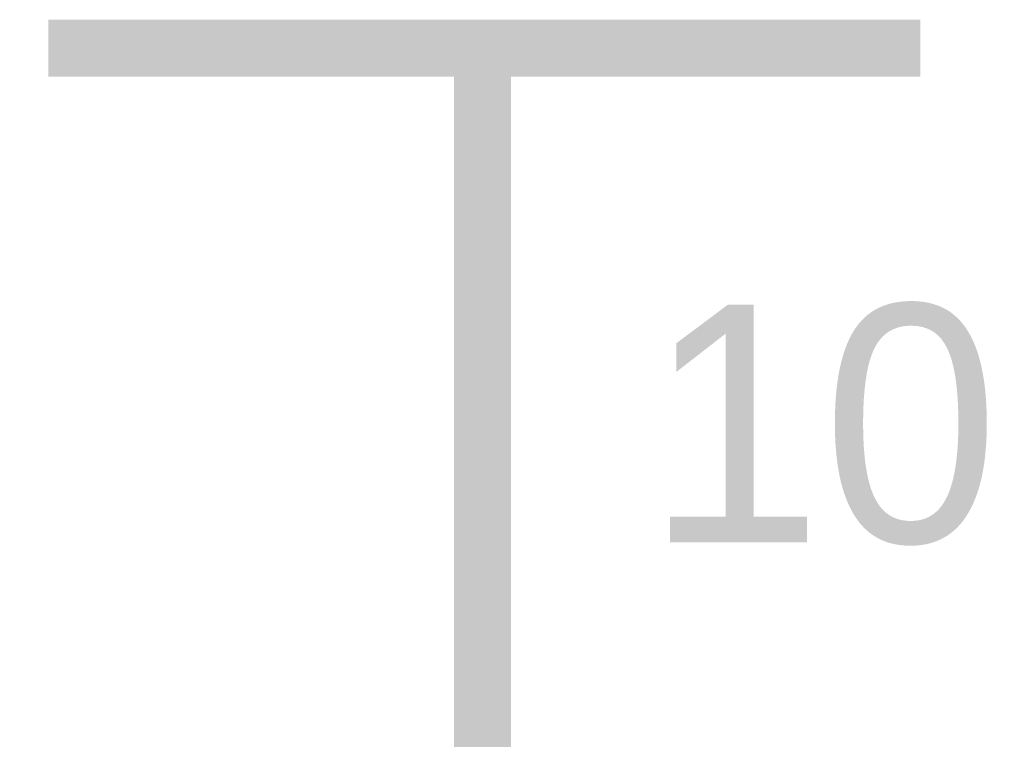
# Model space of a CAD drawing. Header units: inches. Extents: x 0 to 292, y 0 to 193.
# Tile 76 of 189: x 129.2 to 134.37, y 91.59 to 95.36. Entities that reach past the tile are written whole.
import ezdxf

# ---------------------------------------------------------------- set-up
doc = ezdxf.new("R2010")
doc.units = ezdxf.units.IN
doc.layers.add('Sheet', color=255, linetype='Continuous')

msp = doc.modelspace()

# ---------------------------------------------------------------- linework, layer by layer
at = {"layer": 'Sheet'}
for points in [[(133.9311, 95.2141, 0.2997, 0.2997, 0), (129.3524, 95.2141, 0.2997, 0.2997, 0)], [(131.632, 94.7073, 0.2997, 0.2997, 0), (131.632, 95.2141, 0.2997, 0.2997, 0)], [(131.632, 94.7073, 0.2997, 0.2997, 0), (131.632, 92.1735, 0.2997, 0.2997, 0)], [(131.632, 92.1735, 0.2997, 0.2997, 0), (131.632, 88.4702, 0.2997, 0.2997, 0)]]:
    msp.add_lwpolyline(points, format="xyseb", dxfattribs=at)

# ---------------------------------------------------------------- texts
msp.add_text('10nF/10V', height=1.24743, dxfattribs=at).set_placement((132.4893, 92.6218))

doc.saveas('drawing.dxf')
